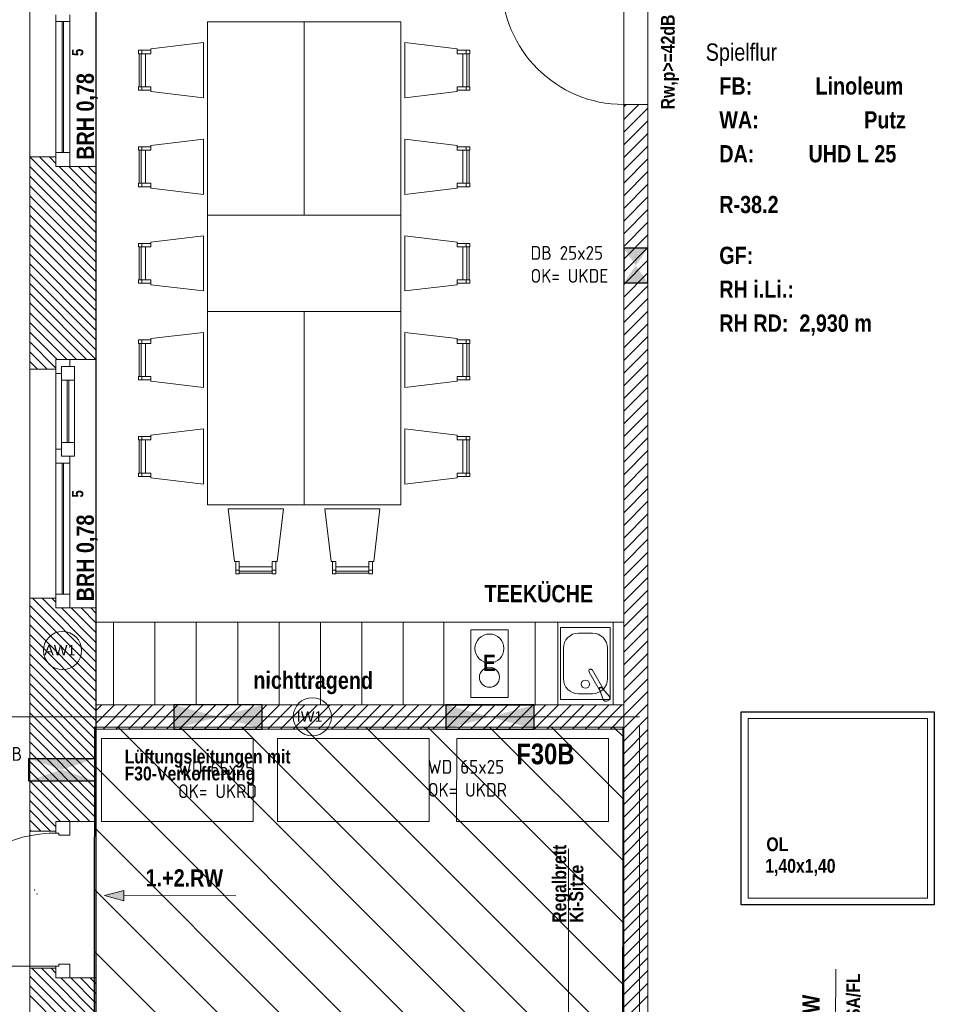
# Model space of a CAD drawing. Header units: millimetres. Extents: x 634730 to 711346, y 362082 to 425615.
# Tile 38 of 160: x 652750 to 659377, y 385259 to 392396. Entities that reach past the tile are written whole.
import ezdxf
from ezdxf.enums import TextEntityAlignment as Align

# ---------------------------------------------------------------- set-up
doc = ezdxf.new("R2010")
doc.units = ezdxf.units.MM
doc.header["$LTSCALE"] = 50
for name, pattern in [('Doppelstrichlinie', [1.093611, 0.529167, -0.211667, 0.141111, -0.211667]), ('Strichlinie', [0.4, 0.3, -0.1]), ('Strichlinie_ lang', [0.529167, 0.3175, -0.211667])]:
    doc.linetypes.add(name, pattern=pattern)
for name, color, linetype in [('1_DB-Lüftung', 30, 'Continuous'), ('1_EG', 7, 'Continuous'), ('A_Beschriftung', 7, 'Continuous'), ('A_Brandschutz', 7, 'Continuous'), ('A_Dach Belag', 7, 'Continuous'), ('A_Decke Bodenbelag', 7, 'Continuous'), ('A_Decken', 7, 'Continuous'), ('A_Deckenspiegel', 7, 'Continuous'), ('A_Details.Marker', 7, 'Continuous'), ('A_Möblierung fest', 7, 'Continuous'), ('A_Möblierung variabel', 7, 'Continuous'), ('A_Raumflächen', 7, 'Continuous'), ('A_Schraffuren', 7, 'Continuous'), ('A_Wände', 7, 'Continuous')]:
    doc.layers.add(name, color=color, linetype=linetype)
doc.styles.add('ERSTELLTER_STIL_1', font='ARIALN.TTF')
doc.styles.add('ERSTELLTER_STIL_2', font='ARIALNB.TTF')
doc.styles.get("Standard").update_dxf_attribs({"font": 'isocp.shx', "height": 140})

# ---------------------------------------------------------------- blocks, each defined once
blk = doc.blocks.new('Spielflur_R-38.2_33_1', base_point=(5.7744, -55.7834))
blk = doc.blocks.new('A$C85d2cf1a')
at = {"layer": 'A_Brandschutz', "linetype": 'Continuous', "lineweight": 18}
blk.add_hatch(color=1, dxfattribs=at).paths.add_polyline_path([(7.3819, 23.9648), (7.5217, 23.927), (7.5219, 24.002)])
at = {"layer": 'A_Beschriftung', "color": 7, "linetype": 'Continuous', "lineweight": 13}
for p, q in [((7.0782, 25.6027), (7.0782, 25.6028)), ((7.0782, 25.6018), (7.0782, 25.6027)), ((8.8883, 25.1224), (8.8883, 25.1225)), ((8.8883, 25.1215), (8.8883, 25.1224))]:
    blk.add_line(p, q, dxfattribs=at)
at = {"layer": 'A_Beschriftung', "color": 7, "linetype": 'Continuous', "lineweight": 18}
blk.add_line((10.745, 24.3028), (10.745, 22.2412), dxfattribs=at)
at = {"layer": 'A_Beschriftung', "color": 7, "linetype": 'Continuous', "lineweight": 13, "flags": 128}
for points in [[(7.2165, 25.7411, 1), (6.9399, 25.7411, 1)], [(9.0266, 25.2608, 1), (8.75, 25.2608, 1)]]:
    blk.add_lwpolyline(points, format="xyb", close=True, dxfattribs=at)
at = {"layer": 'A_Brandschutz', "color": 1, "linetype": 'Doppelstrichlinie', "lineweight": 18, "true_color": 0xf50000}
for p, q in [((11.259, 25.2602), (6.4895, 25.2603)), ((11.259, 21.8053), (11.259, 25.1914))]:
    blk.add_line(p, q, dxfattribs=at)
at = {"layer": 'A_Brandschutz', "color": 1, "linetype": 'Continuous', "lineweight": 18}
for p, q in [((7.3819, 23.9648), (7.5219, 24.002)), ((7.5219, 24.002), (7.5217, 23.927)), ((7.3819, 23.9648), (7.5217, 23.927)), ((8.3333, 23.9628), (7.5218, 23.9645)), ((12.681, 23.4314), (12.6793, 22.6199))]:
    blk.add_line(p, q, dxfattribs=at)
at = {"layer": 'A_Dach Belag', "color": 7, "linetype": 'Strichlinie_ lang', "lineweight": 18}
blk.add_line((6.842, 21.3605), (6.8406, 35.6573), dxfattribs=at)
at = {"layer": 'A_Dach Belag', "color": 7, "linetype": 'Continuous', "lineweight": 18, "flags": 128}
for points in [[(11.9956, 25.2975), (13.3956, 25.2975)], [(11.9956, 23.8975), (11.9956, 25.2975)], [(13.3956, 25.2975), (13.3956, 23.8975)], [(13.3456, 25.2475), (12.0456, 25.2475)], [(12.0456, 25.2475), (12.0456, 23.9475)], [(13.3456, 23.9475), (13.3456, 25.2475)], [(12.0456, 23.9475), (13.3456, 23.9475)], [(13.3956, 23.8975), (11.9956, 23.8975)]]:
    blk.add_lwpolyline(points, dxfattribs=at)
at = {"layer": 'A_Decke Bodenbelag', "color": 7, "linetype": 'Continuous', "lineweight": 25}
blk.add_line((7.3206, 36.1374), (7.3206, 6.16), dxfattribs=at)
at = {"layer": 'A_Decken', "color": 7, "linetype": 'Strichlinie_ lang', "lineweight": 25}
for p, q in [((7.3206, 36.1374), (7.3206, 22.2953)), ((11.9956, 23.8975), (11.9956, 25.2975)), ((11.9956, 25.2975), (13.3952, 25.2975)), ((13.3952, 25.2975), (13.3952, 23.8975)), ((13.3952, 23.8975), (11.9956, 23.8975))]:
    blk.add_line(p, q, dxfattribs=at)
at = {"layer": 'A_Deckenspiegel', "color": 7, "linetype": 'Strichlinie', "lineweight": 13}
for p, q in [((11.3206, 36.1374), (11.3206, 21.8653)), ((7.3222, 31.6808), (7.3221, 25.3475)), ((11.1456, 25.3474), (11.1457, 31.6807)), ((7.3221, 25.3475), (11.1456, 25.3474)), ((11.9956, 25.2975), (13.3956, 25.2975)), ((11.9956, 23.8975), (11.9956, 25.2975)), ((13.3956, 25.2975), (13.3956, 23.8975)), ((13.3956, 23.8975), (11.9956, 23.8975))]:
    blk.add_line(p, q, dxfattribs=at)
at = {"layer": 'A_Details.Marker', "color": 7, "linetype": 'Continuous', "lineweight": 13}
for p in [(6.8769, 24.0051), (6.8936, 23.9762)]:
    blk.add_point(p, dxfattribs=at)
at = {"layer": 'A_Möblierung fest', "color": 7, "linetype": 'Continuous', "lineweight": 13}
for p, q in [((7.6488, 30.0674), (7.6488, 29.8281)), ((7.6538, 30.0924), (7.6538, 30.0674)), ((10.0038, 30.0924), (10.0038, 30.0674)), ((10.0088, 30.0674), (10.0088, 29.828)), ((7.6538, 29.8031), (7.6538, 29.8281)), ((10.0038, 29.803), (10.0038, 29.828)), ((7.6488, 29.3674), (7.6488, 29.1281)), ((7.6538, 29.3924), (7.6538, 29.3674)), ((10.0038, 29.3924), (10.0038, 29.3674)), ((10.0088, 29.3674), (10.0088, 29.128)), ((7.6538, 29.1031), (7.6538, 29.1281)), ((10.0038, 29.103), (10.0038, 29.128)), ((7.6538, 28.6924), (7.6538, 28.6674)), ((10.0038, 28.6924), (10.0038, 28.6674)), ((7.6488, 28.4281), (7.6488, 28.6674)), ((10.0088, 28.6674), (10.0088, 28.428)), ((7.6538, 28.4031), (7.6538, 28.4281)), ((10.0038, 28.403), (10.0038, 28.428)), ((7.6538, 27.9924), (7.6538, 27.9674)), ((10.0038, 27.9924), (10.0038, 27.9674)), ((7.6488, 27.7281), (7.6488, 27.9674)), ((10.0088, 27.728), (10.0088, 27.9674)), ((7.6538, 27.7031), (7.6538, 27.7281)), ((10.0038, 27.703), (10.0038, 27.728)), ((7.6488, 27.0281), (7.6488, 27.2674)), ((7.6538, 27.2924), (7.6538, 27.2674)), ((10.0038, 27.2924), (10.0038, 27.2674)), ((10.0088, 27.028), (10.0088, 27.2674)), ((7.6538, 27.0031), (7.6538, 27.0281)), ((10.0038, 27.003), (10.0038, 27.028)), ((8.3341, 26.3227), (8.3591, 26.3227)), ((8.5985, 26.3177), (8.3591, 26.3177)), ((8.6235, 26.3227), (8.5985, 26.3227)), ((9.0341, 26.3227), (9.0591, 26.3227)), ((9.2985, 26.3177), (9.0591, 26.3177)), ((9.3235, 26.3227), (9.2985, 26.3227)), ((10.6678, 25.9474), (10.6678, 25.3474)), ((11.0678, 25.9474), (10.6678, 25.9474)), ((11.0678, 25.3474), (11.0678, 25.9474)), ((10.6878, 25.9074), (11.0478, 25.9074)), ((10.6878, 25.3874), (10.6878, 25.9074)), ((10.8178, 25.8674), (10.9178, 25.8674)), ((11.0478, 25.9074), (11.0478, 25.3874)), ((10.7078, 25.7574), (10.7078, 25.5374)), ((11.0278, 25.7574), (11.0278, 25.5374)), ((10.8912, 25.5956), (10.8918, 25.5987)), ((10.8912, 25.5956), (10.8934, 25.5845)), ((10.8918, 25.5987), (10.8956, 25.6026)), ((10.892, 25.5868), (10.8921, 25.5869)), ((10.9762, 25.441), (10.8934, 25.5845)), ((10.8949, 25.603), (10.8937, 25.6007)), ((10.9013, 25.6067), (10.8949, 25.603)), ((10.8984, 25.6044), (10.8956, 25.6026)), ((10.8984, 25.6044), (10.9013, 25.6059)), ((10.9013, 25.6059), (10.9066, 25.6073)), ((10.9039, 25.6066), (10.9013, 25.6067)), ((10.9066, 25.6073), (10.9096, 25.6062)), ((10.9096, 25.6062), (10.9181, 25.5988)), ((10.9181, 25.5988), (11.0009, 25.4553)), ((10.8178, 25.4274), (10.9178, 25.4274)), ((10.968, 25.464), (10.9681, 25.4685)), ((10.9961, 25.3856), (10.968, 25.464)), ((10.968, 25.464), (10.9699, 25.4608)), ((10.9681, 25.4685), (10.9711, 25.4728)), ((10.9699, 25.4652), (10.9729, 25.4696)), ((10.9699, 25.4608), (10.9699, 25.4652)), ((10.998, 25.3823), (10.9699, 25.4608)), ((10.9711, 25.4728), (10.976, 25.4757)), ((10.9729, 25.4696), (10.9778, 25.4724)), ((10.976, 25.4757), (10.9812, 25.4761)), ((10.9778, 25.4724), (10.9831, 25.4728)), ((10.9812, 25.4761), (10.9852, 25.4739)), ((10.9831, 25.4728), (10.987, 25.4707)), ((10.9852, 25.4739), (11.039, 25.4103)), ((10.9852, 25.4739), (10.987, 25.4707)), ((10.987, 25.4707), (11.0409, 25.4071)), ((11.0389, 25.4105), (11.0395, 25.4099)), ((11.039, 25.4103), (11.0409, 25.4071)), ((11.0395, 25.4099), (11.0397, 25.4092)), ((10.6678, 25.3474), (11.0678, 25.3474)), ((11.0478, 25.3874), (10.6878, 25.3874)), ((10.9962, 25.3849), (10.996, 25.3857)), ((10.9961, 25.3856), (10.998, 25.3823)), ((10.9967, 25.3845), (10.9962, 25.3849)), ((11.007, 25.3736), (10.998, 25.3823)), ((11.0221, 25.3733), (11.007, 25.3736)), ((11.0366, 25.3816), (11.0221, 25.3733)), ((11.044, 25.3949), (11.0366, 25.3816)), ((11.0409, 25.4071), (11.044, 25.3949))]:
    blk.add_line(p, q, dxfattribs=at)
at = {"layer": 'A_Möblierung fest', "color": 7, "linetype": 'Continuous', "lineweight": 13, "flags": 128}
for points in [[(8.8288, 30.2977), (8.8288, 28.8977), (8.1288, 28.8977), (8.1288, 30.2977)], [(9.5288, 30.2977), (9.5288, 28.8977), (8.8288, 28.8977), (8.8288, 30.2977)], [(8.0988, 30.1477), (8.0988, 29.7477), (7.7188, 29.793), (7.7188, 29.8281), (7.6788, 29.8281), (7.6788, 30.0674), (7.7188, 30.0674), (7.7188, 30.1025)], [(9.5588, 30.1477), (9.5588, 29.7477), (9.9388, 29.7929), (9.9388, 29.828), (9.9788, 29.828), (9.9788, 30.0674), (9.9388, 30.0674), (9.9388, 30.1025)], [(7.7188, 30.0924), (7.7188, 30.0674), (7.6288, 30.0674), (7.6288, 30.0924)], [(7.6788, 30.0674), (7.6788, 29.8281), (7.6338, 29.8281), (7.6338, 30.0674)], [(9.9388, 30.0924), (9.9388, 30.0674), (10.0288, 30.0674), (10.0288, 30.0924)], [(9.9788, 30.0674), (9.9788, 29.828), (10.0238, 29.828), (10.0238, 30.0674)], [(7.7188, 29.8031), (7.7188, 29.8281), (7.6288, 29.8281), (7.6288, 29.8031)], [(9.9388, 29.803), (9.9388, 29.828), (10.0288, 29.828), (10.0288, 29.803)], [(8.0988, 29.4477), (8.0988, 29.0477), (7.7188, 29.093), (7.7188, 29.1281), (7.6788, 29.1281), (7.6788, 29.3674), (7.7188, 29.3674), (7.7188, 29.4025)], [(9.5588, 29.4477), (9.5588, 29.0477), (9.9388, 29.0929), (9.9388, 29.128), (9.9788, 29.128), (9.9788, 29.3674), (9.9388, 29.3674), (9.9388, 29.4025)], [(7.7188, 29.3924), (7.7188, 29.3674), (7.6288, 29.3674), (7.6288, 29.3924)], [(7.6788, 29.3674), (7.6788, 29.1281), (7.6338, 29.1281), (7.6338, 29.3674)], [(9.9388, 29.3924), (9.9388, 29.3674), (10.0288, 29.3674), (10.0288, 29.3924)], [(9.9788, 29.3674), (9.9788, 29.128), (10.0238, 29.128), (10.0238, 29.3674)], [(7.7188, 29.1031), (7.7188, 29.1281), (7.6288, 29.1281), (7.6288, 29.1031)], [(9.9388, 29.103), (9.9388, 29.128), (10.0288, 29.128), (10.0288, 29.103)], [(8.1288, 28.1977), (9.5288, 28.1977), (9.5288, 28.8977), (8.1288, 28.8977)], [(7.7188, 28.6924), (7.7188, 28.6674), (7.6288, 28.6674), (7.6288, 28.6924)], [(8.0988, 28.3477), (8.0988, 28.7477), (7.7188, 28.7025), (7.7188, 28.6674), (7.6788, 28.6674), (7.6788, 28.4281), (7.7188, 28.4281), (7.7188, 28.393)], [(9.5588, 28.7477), (9.5588, 28.3477), (9.9388, 28.3929), (9.9388, 28.428), (9.9788, 28.428), (9.9788, 28.6674), (9.9388, 28.6674), (9.9388, 28.7025)], [(9.9388, 28.6924), (9.9388, 28.6674), (10.0288, 28.6674), (10.0288, 28.6924)], [(7.6788, 28.4281), (7.6788, 28.6674), (7.6338, 28.6674), (7.6338, 28.4281)], [(9.9788, 28.6674), (9.9788, 28.428), (10.0238, 28.428), (10.0238, 28.6674)], [(7.7188, 28.4031), (7.7188, 28.4281), (7.6288, 28.4281), (7.6288, 28.4031)], [(9.9388, 28.403), (9.9388, 28.428), (10.0288, 28.428), (10.0288, 28.403)], [(8.8288, 26.7977), (8.8288, 28.1977), (8.1288, 28.1977), (8.1288, 26.7977)], [(9.5288, 26.7977), (9.5288, 28.1977), (8.8288, 28.1977), (8.8288, 26.7977)], [(7.7188, 27.9924), (7.7188, 27.9674), (7.6288, 27.9674), (7.6288, 27.9924)], [(8.0988, 27.6477), (8.0988, 28.0477), (7.7188, 28.0025), (7.7188, 27.9674), (7.6788, 27.9674), (7.6788, 27.7281), (7.7188, 27.7281), (7.7188, 27.693)], [(9.5588, 27.6477), (9.5588, 28.0477), (9.9388, 28.0025), (9.9388, 27.9674), (9.9788, 27.9674), (9.9788, 27.728), (9.9388, 27.728), (9.9388, 27.6929)], [(9.9388, 27.9924), (9.9388, 27.9674), (10.0288, 27.9674), (10.0288, 27.9924)], [(7.6788, 27.7281), (7.6788, 27.9674), (7.6338, 27.9674), (7.6338, 27.7281)], [(9.9788, 27.728), (9.9788, 27.9674), (10.0238, 27.9674), (10.0238, 27.728)], [(7.7188, 27.7031), (7.7188, 27.7281), (7.6288, 27.7281), (7.6288, 27.7031)], [(9.9388, 27.703), (9.9388, 27.728), (10.0288, 27.728), (10.0288, 27.703)], [(8.0988, 26.9477), (8.0988, 27.3477), (7.7188, 27.3025), (7.7188, 27.2674), (7.6788, 27.2674), (7.6788, 27.0281), (7.7188, 27.0281), (7.7188, 26.993)], [(9.5588, 26.9477), (9.5588, 27.3477), (9.9388, 27.3025), (9.9388, 27.2674), (9.9788, 27.2674), (9.9788, 27.028), (9.9388, 27.028), (9.9388, 26.9929)], [(7.7188, 27.2924), (7.7188, 27.2674), (7.6288, 27.2674), (7.6288, 27.2924)], [(7.6788, 27.0281), (7.6788, 27.2674), (7.6338, 27.2674), (7.6338, 27.0281)], [(9.9388, 27.2924), (9.9388, 27.2674), (10.0288, 27.2674), (10.0288, 27.2924)], [(9.9788, 27.028), (9.9788, 27.2674), (10.0238, 27.2674), (10.0238, 27.028)], [(7.7188, 27.0031), (7.7188, 27.0281), (7.6288, 27.0281), (7.6288, 27.0031)], [(9.9388, 27.003), (9.9388, 27.028), (10.0288, 27.028), (10.0288, 27.003)], [(8.6788, 26.7677), (8.2788, 26.7677), (8.324, 26.3877), (8.3591, 26.3877), (8.3591, 26.3477), (8.5985, 26.3477), (8.5985, 26.3877), (8.6335, 26.3877)], [(9.3788, 26.7677), (8.9788, 26.7677), (9.024, 26.3877), (9.0591, 26.3877), (9.0591, 26.3477), (9.2985, 26.3477), (9.2985, 26.3877), (9.3335, 26.3877)], [(8.3341, 26.3877), (8.3591, 26.3877), (8.3591, 26.2977), (8.3341, 26.2977)], [(8.5985, 26.3477), (8.3591, 26.3477), (8.3591, 26.3027), (8.5985, 26.3027)], [(8.6235, 26.3877), (8.5985, 26.3877), (8.5985, 26.2977), (8.6235, 26.2977)], [(9.0341, 26.3877), (9.0591, 26.3877), (9.0591, 26.2977), (9.0341, 26.2977)], [(9.2985, 26.3477), (9.0591, 26.3477), (9.0591, 26.3027), (9.2985, 26.3027)], [(9.3235, 26.3877), (9.2985, 26.3877), (9.2985, 26.2977), (9.3235, 26.2977)], [(11.1456, 25.9474), (7.3221, 25.9475), (7.3221, 25.3475), (11.1456, 25.3474)], [(9.8416, 25.346), (10.5023, 25.346), (10.5023, 25.9473), (9.8416, 25.9473)], [(9.8416, 25.346), (10.5023, 25.346), (10.5023, 25.9473), (9.8416, 25.9473)], [(10.037, 25.4016), (10.307, 25.4016), (10.307, 25.8916), (10.037, 25.8916)]]:
    blk.add_lwpolyline(points, close=True, dxfattribs=at)
at = {"layer": 'A_Möblierung fest', "color": 7, "linetype": 'Continuous', "lineweight": 13}
for centre, radius in [((10.172, 25.7559), 0.105), ((10.172, 25.5472), 0.0725), ((10.8678, 25.4974), 0.03)]:
    blk.add_circle(centre, radius, dxfattribs=at)
for centre, start, end in [((10.8178, 25.7574), 90, 180), ((10.9178, 25.7574), 0, 90), ((10.8178, 25.5374), 180, 270), ((10.9178, 25.5374), 270, 0)]:
    blk.add_arc(centre, 0.11, start, end, dxfattribs=at)
at = {"layer": 'A_Möblierung variabel', "color": 7, "linetype": 'Continuous', "lineweight": 13}
for p, q in [((7.4475, 25.9473), (7.4475, 25.3473)), ((7.7475, 25.9473), (7.7475, 25.3473)), ((8.0475, 25.9473), (8.0475, 25.3473)), ((8.3475, 25.9473), (8.3475, 25.3473)), ((8.6475, 25.9473), (8.6475, 25.3473)), ((8.9475, 25.9473), (8.9475, 25.3473)), ((9.2475, 25.9473), (9.2475, 25.3473)), ((9.5475, 25.9473), (9.5475, 25.3473)), ((9.8416, 25.9473), (9.8416, 25.3473)), ((7.3608, 24.5027), (7.3608, 25.1027)), ((7.3608, 25.1027), (8.4608, 25.1027)), ((8.4608, 25.1027), (8.4608, 24.5027)), ((8.6361, 24.5027), (8.6361, 25.1027)), ((8.6361, 25.1027), (9.7361, 25.1027)), ((9.7361, 25.1027), (9.7361, 24.5027)), ((9.9344, 24.5027), (9.9345, 25.1027)), ((9.9345, 25.1027), (11.0345, 25.1027)), ((11.0345, 25.1027), (11.0344, 24.5027)), ((8.4608, 24.5027), (7.3608, 24.5027)), ((9.7361, 24.5027), (8.6361, 24.5027)), ((11.0344, 24.5027), (9.9344, 24.5027))]:
    blk.add_line(p, q, dxfattribs=at)
at = {"layer": 'A_Schraffuren', "color": 7, "linetype": 'Continuous', "lineweight": 13}
for p, q in [((7.3206, 25.1724), (11.1456, 25.1724)), ((7.3206, 21.9903), (7.3206, 25.1724)), ((11.1456, 25.1724), (11.1456, 21.9903))]:
    blk.add_line(p, q, dxfattribs=at)
at = {"layer": 'A_Wände', "color": 7, "linetype": 'Continuous', "lineweight": 13}
for p, q in [((7.3206, 29.2502), (7.3206, 31.0502)), ((6.8406, 29.3202), (6.8406, 30.9802)), ((7.0306, 30.3502), (7.0306, 30.3002)), ((7.1306, 30.3002), (7.1306, 30.3502)), ((7.0306, 30.3002), (7.0306, 29.3502)), ((7.0306, 30.3002), (7.1306, 30.3002)), ((7.0756, 30.3002), (7.0756, 29.3502)), ((7.0856, 29.3502), (7.0856, 30.3002)), ((7.1306, 29.3502), (7.1306, 30.3002)), ((7.1306, 29.3502), (7.0306, 29.3502)), ((7.0306, 29.3502), (7.0306, 29.2502)), ((7.1306, 29.2502), (7.1306, 29.3502)), ((6.8406, 29.3202), (7.0306, 29.3202)), ((7.0306, 29.3202), (7.0306, 29.2502)), ((7.0306, 29.3202), (7.0306, 29.2502)), ((7.0306, 29.2502), (7.1306, 29.2502)), ((7.0306, 29.2502), (7.1306, 29.2502)), ((7.1306, 29.2502), (7.3206, 29.2502)), ((7.0306, 27.8502), (7.0306, 27.7502)), ((7.0306, 27.8502), (7.1306, 27.8502)), ((7.0306, 27.8502), (7.1306, 27.8502)), ((7.0306, 27.7802), (7.0306, 27.8502)), ((7.0306, 27.7802), (7.0306, 27.8502)), ((7.1306, 27.8002), (7.1306, 27.8502)), ((7.1306, 27.8502), (7.3206, 27.8502)), ((7.3206, 26.0502), (7.3206, 27.8502)), ((6.8406, 26.1202), (6.8406, 27.7802)), ((6.8406, 27.7802), (7.0306, 27.7802)), ((7.0706, 27.7502), (7.0706, 27.8002)), ((7.0706, 27.8002), (7.1306, 27.8002)), ((7.1656, 27.8002), (7.0706, 27.8002)), ((7.0706, 27.8002), (7.0706, 27.7002)), ((7.1656, 27.7002), (7.1656, 27.8002)), ((7.0306, 27.7502), (7.0306, 27.2002)), ((7.0306, 27.7502), (7.0706, 27.7502)), ((7.0706, 27.7002), (7.0706, 27.2502)), ((7.0706, 27.7002), (7.1656, 27.7002)), ((7.1131, 27.7002), (7.1131, 27.2502)), ((7.1231, 27.2502), (7.1231, 27.7002)), ((7.1656, 27.2502), (7.1656, 27.7002)), ((7.0706, 27.2002), (7.0306, 27.2002)), ((7.0306, 27.2002), (7.0306, 27.1502)), ((7.1656, 27.2502), (7.0706, 27.2502)), ((7.0706, 27.2502), (7.0706, 27.1502)), ((7.0706, 27.1502), (7.0706, 27.2002)), ((7.1656, 27.1502), (7.1656, 27.2502)), ((7.0306, 27.1502), (7.0306, 27.1002)), ((7.1306, 27.1502), (7.0706, 27.1502)), ((7.0706, 27.1502), (7.1656, 27.1502)), ((7.1306, 27.1002), (7.1306, 27.1502)), ((7.0306, 27.1002), (7.0306, 26.1502)), ((7.0306, 27.1002), (7.1306, 27.1002)), ((7.0756, 27.1002), (7.0756, 26.1502)), ((7.0856, 26.1502), (7.0856, 27.1002)), ((7.1306, 26.1502), (7.1306, 27.1002)), ((7.1306, 26.1502), (7.0306, 26.1502)), ((7.0306, 26.1502), (7.0306, 26.0502)), ((7.1306, 26.0502), (7.1306, 26.1502)), ((6.8406, 26.1202), (7.0306, 26.1202)), ((7.0306, 26.1202), (7.0306, 26.0502)), ((7.0306, 26.1202), (7.0306, 26.0502)), ((7.0306, 26.0502), (7.1306, 26.0502)), ((7.0306, 26.0502), (7.1306, 26.0502)), ((7.1306, 26.0502), (7.3206, 26.0502))]:
    blk.add_line(p, q, dxfattribs=at)
at = {"layer": 'A_Wände', "color": 8, "linetype": 'Continuous', "lineweight": 18}
for p, q in [((11.1456, 29.6817), (11.1632, 29.6993)), ((11.1456, 29.5898), (11.2551, 29.6993)), ((11.1456, 29.4979), (11.3206, 29.6729)), ((11.1456, 29.4059), (11.3206, 29.5809)), ((11.1456, 29.314), (11.3206, 29.489)), ((11.1456, 29.2221), (11.3206, 29.3971)), ((7.3206, 28.8413), (6.8417, 29.3202)), ((7.3206, 28.912), (6.9124, 29.3202)), ((7.0306, 29.2727), (6.9831, 29.3202)), ((11.1456, 29.1302), (11.3206, 29.3052)), ((7.3206, 28.7706), (6.8406, 29.2506)), ((7.3206, 28.9827), (7.0531, 29.2502)), ((7.3206, 29.0534), (7.1238, 29.2502)), ((7.3206, 29.1241), (7.1945, 29.2502)), ((7.3206, 29.1948), (7.2652, 29.2502)), ((11.1456, 29.0382), (11.3206, 29.2132)), ((7.3206, 28.6998), (6.8406, 29.1798)), ((11.1456, 28.9463), (11.3206, 29.1213)), ((7.3206, 28.6291), (6.8406, 29.1091)), ((7.3206, 28.5584), (6.8406, 29.0384)), ((11.1456, 28.8544), (11.3206, 29.0294)), ((7.3206, 28.4877), (6.8406, 28.9677)), ((11.1456, 28.7625), (11.3206, 28.9375)), ((7.3206, 28.417), (6.8406, 28.897)), ((11.1456, 28.6706), (11.3206, 28.8456)), ((7.3206, 28.3463), (6.8406, 28.8263)), ((7.3206, 28.2756), (6.8406, 28.7556)), ((11.1456, 28.5786), (11.3206, 28.7536)), ((7.3206, 28.2049), (6.8406, 28.6849)), ((11.1456, 28.4867), (11.3206, 28.6617)), ((7.3206, 28.1342), (6.8406, 28.6142)), ((11.1456, 28.3948), (11.3206, 28.5698)), ((7.3206, 28.0634), (6.8406, 28.5434)), ((11.1456, 28.3029), (11.3206, 28.4779)), ((7.3206, 27.9927), (6.8406, 28.4727)), ((7.3206, 27.922), (6.8406, 28.402)), ((11.1456, 28.2109), (11.3206, 28.3859)), ((7.3206, 27.8513), (6.8406, 28.3313)), ((11.1456, 28.119), (11.3206, 28.294)), ((7.251, 27.8502), (6.8406, 28.2606)), ((11.1456, 28.0271), (11.3206, 28.2021)), ((7.1803, 27.8502), (6.8406, 28.1899)), ((7.1096, 27.8502), (6.8406, 28.1192)), ((11.1456, 27.9352), (11.3206, 28.1102)), ((7.0389, 27.8502), (6.8406, 28.0485)), ((7.0306, 27.7878), (6.8406, 27.9778)), ((11.1456, 27.8432), (11.3206, 28.0182)), ((6.9675, 27.7802), (6.8406, 27.9071)), ((11.1456, 27.7513), (11.3206, 27.9263)), ((6.8967, 27.7802), (6.8406, 27.8363)), ((11.1456, 27.6594), (11.3206, 27.8344)), ((11.1456, 27.5675), (11.3206, 27.7425)), ((11.1456, 27.4755), (11.3206, 27.6505)), ((11.1456, 27.3836), (11.3206, 27.5586)), ((11.1456, 27.2917), (11.3206, 27.4667)), ((11.1456, 27.1998), (11.3206, 27.3748)), ((11.1456, 27.1078), (11.3206, 27.2828)), ((11.1456, 27.0159), (11.3206, 27.1909)), ((11.1456, 26.924), (11.3206, 27.099)), ((11.1456, 26.8321), (11.3206, 27.0071)), ((11.1456, 26.7402), (11.3206, 26.9152)), ((11.1456, 26.6482), (11.3206, 26.8232)), ((11.1456, 26.5563), (11.3206, 26.7313)), ((11.1456, 26.4644), (11.3206, 26.6394)), ((11.1456, 26.3725), (11.3206, 26.5475)), ((11.1456, 26.2805), (11.3206, 26.4555)), ((11.1456, 26.1886), (11.3206, 26.3636)), ((11.1456, 26.0967), (11.3206, 26.2717)), ((11.1456, 26.0048), (11.3206, 26.1798)), ((7.3206, 25.5886), (6.8406, 26.0686)), ((7.3206, 25.6593), (6.8597, 26.1202)), ((7.3206, 25.73), (6.9304, 26.1202)), ((7.0306, 26.0907), (7.0011, 26.1202)), ((7.3206, 25.8007), (7.0711, 26.0502)), ((7.3206, 25.8714), (7.1418, 26.0502)), ((7.3206, 25.9421), (7.2125, 26.0502)), ((7.3206, 26.0128), (7.2832, 26.0502)), ((11.1456, 25.9128), (11.3206, 26.0878)), ((7.3206, 25.5179), (6.8406, 25.9979)), ((11.1456, 25.8209), (11.3206, 25.9959)), ((7.3206, 25.4472), (6.8406, 25.9272)), ((7.3206, 25.3764), (6.8406, 25.8564)), ((11.1456, 25.729), (11.3206, 25.904)), ((7.3206, 25.3057), (6.8406, 25.7857)), ((11.1456, 25.6371), (11.3206, 25.8121)), ((7.3206, 25.235), (6.8406, 25.715)), ((11.1456, 25.5451), (11.3206, 25.7201)), ((7.3206, 25.1643), (6.8406, 25.6443)), ((11.1456, 25.4532), (11.3206, 25.6282)), ((7.3206, 25.0936), (6.8406, 25.5736)), ((7.3206, 25.0229), (6.8406, 25.5029)), ((11.1456, 25.3613), (11.3206, 25.5363)), ((7.3206, 24.9522), (6.8406, 25.4322)), ((11.2237, 25.3474), (11.3206, 25.4444)), ((7.3206, 24.8815), (6.8406, 25.3615)), ((7.3206, 25.3052), (7.3629, 25.3474)), ((7.3206, 25.2132), (7.4548, 25.3474)), ((7.3717, 25.1724), (7.5467, 25.3474)), ((7.4636, 25.1724), (7.6386, 25.3474)), ((7.5556, 25.1724), (7.7306, 25.3474)), ((7.6475, 25.1724), (7.8225, 25.3474)), ((7.7394, 25.1724), (7.9144, 25.3474)), ((7.8313, 25.1724), (8.0063, 25.3474)), ((7.9233, 25.1724), (8.0983, 25.3474)), ((8.0152, 25.1724), (8.1902, 25.3474)), ((8.1071, 25.1724), (8.2821, 25.3474)), ((8.199, 25.1724), (8.374, 25.3474)), ((8.2909, 25.1724), (8.4659, 25.3474)), ((8.3829, 25.1724), (8.5579, 25.3474)), ((8.4748, 25.1724), (8.6498, 25.3474)), ((8.5667, 25.1724), (8.7417, 25.3474)), ((8.6586, 25.1724), (8.8336, 25.3474)), ((8.7506, 25.1724), (8.9256, 25.3474)), ((8.8425, 25.1724), (9.0175, 25.3474)), ((8.9344, 25.1724), (9.1094, 25.3474)), ((9.0263, 25.1724), (9.2013, 25.3474)), ((9.1183, 25.1724), (9.2933, 25.3474)), ((9.2102, 25.1724), (9.3852, 25.3474)), ((9.3021, 25.1724), (9.4771, 25.3474)), ((9.394, 25.1724), (9.569, 25.3474)), ((9.486, 25.1724), (9.661, 25.3474)), ((9.5779, 25.1724), (9.7529, 25.3474)), ((9.6698, 25.1724), (9.8448, 25.3474)), ((9.7617, 25.1724), (9.9367, 25.3474)), ((9.8537, 25.1724), (10.0287, 25.3474)), ((9.9456, 25.1724), (10.1206, 25.3474)), ((10.0375, 25.1724), (10.2125, 25.3474)), ((10.1294, 25.1724), (10.3044, 25.3474)), ((10.2213, 25.1724), (10.3963, 25.3474)), ((10.3133, 25.1724), (10.4883, 25.3474)), ((10.4052, 25.1724), (10.5802, 25.3474)), ((10.4971, 25.1724), (10.6721, 25.3474)), ((10.589, 25.1724), (10.764, 25.3474)), ((10.681, 25.1724), (10.856, 25.3474)), ((10.7729, 25.1724), (10.9479, 25.3474)), ((10.8648, 25.1724), (11.0398, 25.3474)), ((10.9567, 25.1724), (11.1317, 25.3474)), ((11.1456, 25.2694), (11.2237, 25.3474)), ((11.1456, 25.1774), (11.3156, 25.3474)), ((11.3156, 25.3474), (11.3206, 25.3524)), ((7.3206, 24.8108), (6.8406, 25.2908)), ((11.0487, 25.1724), (11.1456, 25.2694)), ((7.3206, 24.74), (6.8406, 25.22)), ((11.1456, 25.0855), (11.3206, 25.2605)), ((7.3206, 24.6693), (6.8406, 25.1493)), ((11.1406, 25.1724), (11.1456, 25.1774)), ((11.1456, 24.9936), (11.3206, 25.1686)), ((7.3206, 24.5986), (6.8406, 25.0786)), ((11.1456, 24.9017), (11.3206, 25.0767)), ((7.3206, 24.5279), (6.8406, 25.0079)), ((11.1456, 24.8098), (11.3206, 24.9848)), ((7.2751, 24.5027), (6.8406, 24.9372)), ((7.2044, 24.5027), (6.8406, 24.8665)), ((11.1456, 24.7178), (11.3206, 24.8928)), ((7.1337, 24.5027), (6.8406, 24.7958)), ((11.1456, 24.6259), (11.3206, 24.8009)), ((7.0629, 24.5027), (6.8406, 24.7251)), ((11.1456, 24.534), (11.3206, 24.709)), ((7.0306, 24.4644), (6.8406, 24.6544)), ((6.9915, 24.4327), (6.8406, 24.5837)), ((11.1456, 24.4421), (11.3206, 24.6171)), ((6.9208, 24.4327), (6.8406, 24.5129)), ((11.1456, 24.3501), (11.3206, 24.5251)), ((6.8501, 24.4327), (6.8406, 24.4422)), ((11.1456, 24.2582), (11.3206, 24.4332)), ((11.1456, 24.1663), (11.3206, 24.3413)), ((11.1456, 24.0744), (11.3206, 24.2494)), ((11.1456, 23.9824), (11.3206, 24.1574)), ((11.1456, 23.8905), (11.3206, 24.0655)), ((11.1456, 23.7986), (11.3206, 23.9736)), ((11.1456, 23.7067), (11.3206, 23.8817)), ((11.1456, 23.6147), (11.3206, 23.7897)), ((11.1456, 23.5228), (11.3206, 23.6978)), ((11.1456, 23.4309), (11.3206, 23.6059)), ((11.1456, 23.339), (11.3206, 23.514)), ((7.3206, 22.9723), (6.8551, 23.4377)), ((7.3206, 23.043), (6.9259, 23.4377)), ((7.0306, 23.4037), (6.9966, 23.4377)), ((11.1456, 23.247), (11.3206, 23.422)), ((7.3206, 22.9016), (6.8406, 23.3816)), ((7.3206, 23.1137), (7.0666, 23.3677)), ((7.3206, 23.1844), (7.1373, 23.3677)), ((7.3206, 23.2551), (7.208, 23.3677)), ((7.3206, 23.3258), (7.2787, 23.3677)), ((7.3206, 22.8309), (6.8406, 23.3109)), ((11.1456, 23.1551), (11.3206, 23.3301)), ((7.3206, 22.7601), (6.8406, 23.2401)), ((11.1456, 23.0632), (11.3206, 23.2382))]:
    blk.add_line(p, q, dxfattribs=at)
at = {"layer": 'A_Wände', "color": 7, "linetype": 'Continuous', "lineweight": 18}
for p, q in [((11.3206, 29.6993), (11.1456, 29.6993)), ((11.1456, 29.6993), (11.1456, 25.3474)), ((11.3206, 29.6993), (11.1456, 29.6993)), ((11.3206, 29.6993), (11.1456, 29.6993)), ((11.3206, 25.3474), (11.3206, 29.6993)), ((6.8406, 29.3202), (7.0306, 29.3202)), ((6.8406, 29.3202), (6.8406, 27.7802)), ((7.0306, 29.3202), (7.0306, 29.2502)), ((7.0306, 29.2502), (7.1306, 29.2502)), ((7.1306, 29.2502), (7.3206, 29.2502)), ((7.3206, 27.8502), (7.3206, 29.2502)), ((7.0306, 27.7802), (7.0306, 27.8502)), ((7.0306, 27.8502), (7.1306, 27.8502)), ((7.1306, 27.8502), (7.3206, 27.8502)), ((6.8406, 27.7802), (7.0306, 27.7802)), ((6.8406, 26.1202), (7.0306, 26.1202)), ((6.8406, 26.1202), (6.8406, 24.4327)), ((7.0306, 26.1202), (7.0306, 26.0502)), ((7.0306, 26.0502), (7.1306, 26.0502)), ((7.1306, 26.0502), (7.3206, 26.0502)), ((7.3206, 24.5027), (7.3206, 26.0502)), ((11.1456, 25.3474), (7.3206, 25.3474)), ((7.3206, 25.3474), (7.3206, 25.1724)), ((11.1456, 25.1724), (11.1456, 25.3474)), ((11.1456, 25.3474), (11.1456, 21.9903)), ((11.3206, 21.9903), (11.3206, 25.3474)), ((7.3206, 25.1724), (11.1456, 25.1724)), ((7.0306, 24.4327), (7.0306, 24.5027)), ((7.0306, 24.5027), (7.1306, 24.5027)), ((7.0306, 24.4177), (7.0306, 24.5027)), ((7.0306, 24.5027), (7.1306, 24.5027)), ((7.0306, 24.5027), (7.1306, 24.5027)), ((7.0306, 24.5027), (7.1306, 24.5027)), ((7.0306, 24.4327), (7.0306, 24.5027)), ((7.0306, 24.4327), (7.0306, 24.5027)), ((7.1306, 24.5027), (7.3206, 24.5027)), ((7.1306, 24.5027), (7.1306, 24.4027)), ((7.1306, 24.5027), (7.3206, 24.5027)), ((6.8406, 24.4327), (7.0306, 24.4327)), ((6.8406, 24.4327), (7.0306, 24.4327)), ((7.0506, 24.4177), (7.0306, 24.4177)), ((7.0506, 24.4027), (7.0506, 24.4177)), ((7.1306, 24.4027), (7.0506, 24.4027)), ((7.0306, 23.4527), (6.0656, 23.4527)), ((6.8406, 23.4377), (7.0306, 23.4377)), ((6.8406, 23.4377), (6.8406, 21.3605)), ((6.8406, 23.4377), (7.0306, 23.4377)), ((7.0506, 23.4527), (7.0306, 23.4527)), ((7.0306, 23.4527), (7.0306, 23.3677)), ((7.0306, 23.4377), (7.0306, 23.3677)), ((7.0306, 23.4377), (7.0306, 23.3677)), ((7.0306, 23.4377), (7.0306, 23.3677)), ((7.1306, 23.4677), (7.0506, 23.4677)), ((7.0506, 23.4677), (7.0506, 23.4527)), ((7.1306, 23.3677), (7.1306, 23.4677)), ((7.0306, 23.3677), (7.1306, 23.3677)), ((7.0306, 23.3677), (7.1306, 23.3677)), ((7.0306, 23.3677), (7.1306, 23.3677)), ((7.0306, 23.3677), (7.1306, 23.3677)), ((7.1306, 23.3677), (7.3206, 23.3677)), ((7.1306, 23.3677), (7.3206, 23.3677)), ((7.3206, 21.3605), (7.3206, 23.3677))]:
    blk.add_line(p, q, dxfattribs=at)
at = {"layer": 'A_Wände', "color": 7, "linetype": 'Continuous', "lineweight": 13}
for centre, radius, start, end in [((11.1456, 30.5843), 0.885, 180, 270), ((7.0306, 23.4527), 0.965, 90, 180)]:
    blk.add_arc(centre, radius, start, end, dxfattribs=at)
at = {"layer": 'A_Wände', "color": 7, "linetype": 'Continuous', "lineweight": 18}
blk.add_point((11.1456, 29.6993), dxfattribs=at)
at = {"layer": 'A_Raumflächen', "color": 7, "linetype": 'Continuous', "lineweight": 18}
ref = blk.add_blockref('Spielflur_R-38.2_33_1', (12.5338, 29.0915), dxfattribs=at)
ref.add_attrib('ROOM_NAME', 'Spielflur', dxfattribs={"color": 7, "lineweight": 18, "height": 0.125, "style": 'ERSTELLTER_STIL_1'}).set_placement((11.7393, 30.1416), align=Align.TOP_LEFT)
ref.add_attrib('ROOM_NUMBER', 'R-38.2', dxfattribs={"color": 7, "lineweight": 18, "height": 0.125, "style": 'ERSTELLTER_STIL_2'}).set_placement((11.8375, 29.0367), align=Align.TOP_LEFT)
ref.add_attrib('floorCode', 'FB: ', dxfattribs={"color": 7, "lineweight": 18, "height": 0.125, "style": 'ERSTELLTER_STIL_2'}).set_placement((11.8375, 29.8961), align=Align.TOP_LEFT)
ref.add_attrib('stFloorCovering', 'Linoleum', dxfattribs={"color": 7, "lineweight": 18, "height": 0.125, "style": 'ERSTELLTER_STIL_2'}).set_placement((12.5345, 29.8961), align=Align.TOP_LEFT)
ref.add_attrib('wallCode', 'WA: ', dxfattribs={"color": 7, "lineweight": 18, "height": 0.125, "style": 'ERSTELLTER_STIL_2'}).set_placement((11.8375, 29.6506), align=Align.TOP_LEFT)
ref.add_attrib('stWallCovering', 'Putz', dxfattribs={"color": 7, "lineweight": 18, "height": 0.125, "style": 'ERSTELLTER_STIL_2'}).set_placement((12.8872, 29.6506), align=Align.TOP_LEFT)
ref.add_attrib('ceilingCode', 'DA: ', dxfattribs={"color": 7, "lineweight": 18, "height": 0.125, "style": 'ERSTELLTER_STIL_2'}).set_placement((11.8375, 29.405), align=Align.TOP_LEFT)
ref.add_attrib('stCeilingCovering', 'UHD L 25', dxfattribs={"color": 7, "lineweight": 18, "height": 0.125, "style": 'ERSTELLTER_STIL_2'}).set_placement((12.4839, 29.405), align=Align.TOP_LEFT)
ref.add_attrib('measuredNetAreaCode', 'GF: ', dxfattribs={"color": 7, "lineweight": 18, "height": 0.125, "style": 'ERSTELLTER_STIL_2'}).set_placement((11.8375, 28.6684), align=Align.TOP_LEFT)
ref.add_attrib('sCustom1Value', 'RH RD:  2,930 m', dxfattribs={"color": 7, "lineweight": 18, "height": 0.125, "style": 'ERSTELLTER_STIL_2'}).set_placement((11.8375, 28.1774), align=Align.TOP_LEFT)
ref.add_attrib('din277AreaCode', 'RH i.Li.: ', dxfattribs={"color": 7, "lineweight": 18, "height": 0.125, "style": 'ERSTELLTER_STIL_2'}).set_placement((11.8375, 28.4229), align=Align.TOP_LEFT)
at = {"layer": 'A_Beschriftung', "color": 253, "true_color": 0x9f9f9f, "style": 'ERSTELLTER_STIL_2'}
for s, p in [('Rw,p>=42dB', (11.5145, 29.6637)), ('OTS+FSA/FL', (12.8579, 22.6977))]:
    blk.add_text(s, height=0.1, rotation=90, dxfattribs=at).set_placement(p)
at = {"layer": 'A_Beschriftung', "color": 7, "style": 'ERSTELLTER_STIL_2'}
for s, height, rotation, p in [('5', 0.0825, 90, (7.229, 30.0506)), ('BRH 0,78', 0.125, 90, (7.3053, 29.2983)), ('5', 0.0825, 90, (7.229, 26.8506)), ('BRH 0,78', 0.125, 90, (7.3053, 26.0983)), ('TEEKÜCHE', 0.125, 359.84644, (10.1356, 26.0924)), ('nichttragend', 0.125, 359.84644, (8.4609, 25.4645)), ('Lüftungsleitungen mit', 0.1, 359.99883, (7.5286, 24.9228)), ('F30-Verkofferung', 0.1, 359.99883, (7.5274, 24.8001)), ('Regalbrett', 0.1, 89.99883, (10.7284, 23.7676)), ('Ki-Sitze', 0.1, 89.99883, (10.8522, 23.7684))]:
    blk.add_text(s, height=height, rotation=rotation, dxfattribs=at).set_placement(p)
at = {"layer": 'A_Beschriftung', "color": 7, "lineweight": 13, "char_height": 0.075, "attachment_point": 2, "style": 'ERSTELLTER_STIL_2'}
for s, insert in [('\\A1;{\\pqc;\\pt0,1;\\fArial|b0|i0|c0|p0;\\W1.000000;AW1\\fArial|b0|i0|c0|p0;\\W1.000000;\\A1{\\H.66x;\\S^  ;}\\fArial|b0|i0|c0|p0;\\W1.000000;\\fArial|b0|i0|c0|p0;\\W1.000000;\\A1{\\H.66x;\\S^  ;}\\fArial|b0|i0|c0|p0;\\W1.000000; \\fArial|b0|i0|c0|p0;\\W1.000000;\\fArial|b0|i0|c0|p0;\\W1.000000;\\fArial|b0|i0|c0|p0;\\W1.000000;\\fArial|b0|i0|c0|p0;\\W1.000000;\\fArial|b0|i0|c0|p0;\\W1.000000;\\fArial|b0|i0|c0|p0;\\W1.000000;\\fArial|b0|i0|c0|p0;\\W1.000000;\\fArial|b0|i0|c0|p0;\\W1.000000;\\fArial|b0|i0|c0|p0;\\W1.000000;\\fArial|b0|i0|c0|p0;\\W1.000000;\\fArial|b0|i0|c0|p0;\\W1.000000;\\fArial|b0|i0|c0|p0;\\W1.000000;\\fArial|b0|i0|c0|p0;\\W1.000000;\\fArial|b0|i0|c0|p0;\\W1.000000;\\fArial|b0|i0|c0|p0;\\W1.000000;\\fArial|b0|i0|c0|p0;\\W1.000000;\\fArial|b0|i0|c0|p0;\\W1.000000;\\fArial|b0|i0|c0|p0;\\W1.000000;\\fArial|b0|i0|c0|p0;\\W1.000000;\\fArial|b0|i0|c0|p0;\\W1.000000;\\fArial|b0|i0|c0|p0;\\W1.000000;\\fArial|b0|i0|c0|p0;\\W1.000000;\\fArial|b0|i0|c0|p0;\\W1.000000;\\fArial|b0|i0|c0|p0;\\W1.000000;\\fArial|b0|i0|c0|p0;\\W1.000000;\\fArial|b0|i0|c0|p0;\\W1.000000;\\fArial|b0|i0|c0|p0;\\W1.000000;\\fArial|b0|i0|c0|p0;\\W1.000000;\\fArial|b0|i0|c0|p0;\\W1.000000;\\fArial|b0|i0|c0|p0;\\W1.000000;\\fArial|b0|i0|c0|p0;\\W1.000000;\\fArial|b0|i0|c0|p0;\\W1.000000;\\fArial|b0|i0|c0|p0;\\W1.000000;\\fArial|b0|i0|c0|p0;\\W1.000000;\\fArial|b0|i0|c0|p0;\\W1.000000;\\fArial|b0|i0|c0|p0;\\W1.000000;\\fArial|b0|i0|c0|p0;\\W1.000000;\\fArial|b0|i0|c0|p0;\\W1.000000;\\fArial|b0|i0|c0|p0;\\W1.000000;\\fArial|b0|i0|c0|p0;\\W1.000000;\\fArial|b0|i0|c0|p0;\\W1.000000;\\fArial|b0|i0|c0|p0;\\W1.000000;\\fArial|b0|i0|c0|p0;\\W1.000000;}', (7.0782, 25.781)), ('\\A1;{\\pqc;\\pt0,1;\\fArial|b0|i0|c0|p0;\\W1.000000;IW1\\fArial|b0|i0|c0|p0;\\W1.000000;\\A1{\\H.66x;\\S^  ;}\\fArial|b0|i0|c0|p0;\\W1.000000;\\fArial|b0|i0|c0|p0;\\W1.000000;\\A1{\\H.66x;\\S^  ;}\\fArial|b0|i0|c0|p0;\\W1.000000; \\fArial|b0|i0|c0|p0;\\W1.000000;\\fArial|b0|i0|c0|p0;\\W1.000000;\\fArial|b0|i0|c0|p0;\\W1.000000;\\fArial|b0|i0|c0|p0;\\W1.000000;\\fArial|b0|i0|c0|p0;\\W1.000000;\\fArial|b0|i0|c0|p0;\\W1.000000;\\fArial|b0|i0|c0|p0;\\W1.000000;\\fArial|b0|i0|c0|p0;\\W1.000000;\\fArial|b0|i0|c0|p0;\\W1.000000;\\fArial|b0|i0|c0|p0;\\W1.000000;\\fArial|b0|i0|c0|p0;\\W1.000000;\\fArial|b0|i0|c0|p0;\\W1.000000;\\fArial|b0|i0|c0|p0;\\W1.000000;\\fArial|b0|i0|c0|p0;\\W1.000000;\\fArial|b0|i0|c0|p0;\\W1.000000;\\fArial|b0|i0|c0|p0;\\W1.000000;\\fArial|b0|i0|c0|p0;\\W1.000000;\\fArial|b0|i0|c0|p0;\\W1.000000;\\fArial|b0|i0|c0|p0;\\W1.000000;\\fArial|b0|i0|c0|p0;\\W1.000000;\\fArial|b0|i0|c0|p0;\\W1.000000;\\fArial|b0|i0|c0|p0;\\W1.000000;\\fArial|b0|i0|c0|p0;\\W1.000000;\\fArial|b0|i0|c0|p0;\\W1.000000;\\fArial|b0|i0|c0|p0;\\W1.000000;\\fArial|b0|i0|c0|p0;\\W1.000000;\\fArial|b0|i0|c0|p0;\\W1.000000;\\fArial|b0|i0|c0|p0;\\W1.000000;\\fArial|b0|i0|c0|p0;\\W1.000000;\\fArial|b0|i0|c0|p0;\\W1.000000;\\fArial|b0|i0|c0|p0;\\W1.000000;\\fArial|b0|i0|c0|p0;\\W1.000000;\\fArial|b0|i0|c0|p0;\\W1.000000;\\fArial|b0|i0|c0|p0;\\W1.000000;\\fArial|b0|i0|c0|p0;\\W1.000000;\\fArial|b0|i0|c0|p0;\\W1.000000;\\fArial|b0|i0|c0|p0;\\W1.000000;\\fArial|b0|i0|c0|p0;\\W1.000000;\\fArial|b0|i0|c0|p0;\\W1.000000;\\fArial|b0|i0|c0|p0;\\W1.000000;\\fArial|b0|i0|c0|p0;\\W1.000000;\\fArial|b0|i0|c0|p0;\\W1.000000;\\fArial|b0|i0|c0|p0;\\W1.000000;}', (8.8883, 25.3007))]:
    blk.add_mtext(s, dxfattribs=dict(at, insert=insert))
at = {"layer": 'A_Brandschutz', "color": 1, "true_color": 0xf50000, "style": 'ERSTELLTER_STIL_2'}
blk.add_text('F30B', height=0.15, rotation=359.99883, dxfattribs=at).set_placement((10.3673, 24.9171))
at = {"layer": 'A_Brandschutz', "color": 1, "style": 'ERSTELLTER_STIL_2'}
for rotation, p in [(359.84644, (7.6804, 24.0312)), (89.84644, (12.5627, 22.685))]:
    blk.add_text('1.+2.RW', height=0.125, rotation=rotation, dxfattribs=at).set_placement(p)
at = {"layer": 'A_Deckenspiegel', "color": 7, "style": 'ERSTELLTER_STIL_2'}
for s, p in [('OL', (12.1787, 24.287)), ('1,40x1,40', (12.1702, 24.1305))]:
    blk.add_text(s, height=0.1, rotation=359.99883, dxfattribs=at).set_placement(p)
at = {"layer": 'A_Möblierung fest', "color": 7, "lineweight": 13, "style": 'ERSTELLTER_STIL_2', "text_generation_flag": 2}
blk.add_attdef('txt', text='', height=0.12, rotation=359.99883, dxfattribs=at).set_placement((23.514, 39.2921), align=Align.MIDDLE_CENTER)
at = {"layer": 'A_Möblierung fest', "color": 7, "lineweight": 13, "style": 'ERSTELLTER_STIL_2'}
blk.add_attdef('txt', text='', height=0.12, dxfattribs=at).set_placement((10.172, 25.6523), align=Align.MIDDLE_CENTER)
at = {"layer": 'A_Raumflächen', "color": 7, "lineweight": 18}
for tag, style, p in [('ROOM_NAME', 'ERSTELLTER_STIL_1', (30.4276, 25.9283)), ('DUMMY_850', 'ERSTELLTER_STIL_1', (31.5414, 25.9585)), ('ROOM_NAME', 'ERSTELLTER_STIL_1', (47.266, 25.9283)), ('DUMMY_850', 'ERSTELLTER_STIL_1', (48.3798, 25.9585)), ('floorCode', 'ERSTELLTER_STIL_2', (30.5258, 25.6828)), ('stFloorCovering', 'ERSTELLTER_STIL_2', (31.0934, 25.6828)), ('floorCode', 'ERSTELLTER_STIL_2', (47.3642, 25.6828)), ('stFloorCovering', 'ERSTELLTER_STIL_2', (47.9319, 25.6828)), ('DUMMY_851', 'ERSTELLTER_STIL_2', (30.5258, 25.4675)), ('DUMMY_851', 'ERSTELLTER_STIL_2', (47.3642, 25.4675)), ('measuredNetAreaCode', 'ERSTELLTER_STIL_2', (30.5258, 25.1917)), ('measuredNetAreaCode', 'ERSTELLTER_STIL_2', (47.3642, 25.1917))]:
    blk.add_attdef(tag, text='', height=0.125, dxfattribs=dict(at, style=style)).set_placement(p, align=Align.TOP_LEFT)

msp = doc.modelspace()

# ---------------------------------------------------------------- hatches: boundary and pattern name
at = {"layer": '1_EG'}
h = msp.add_hatch(dxfattribs=at)
h.set_pattern_fill('ANSI31', color=6, scale=100, angle=-90)
h.set_pattern_definition([(315, (656906.9, 496974), (224.5064, 224.5064), [])])
h.paths.add_polyline_path([(657117.7, 384087.2), (657119.1, 387268.9), (653291.1, 387269.6), (653289.7, 384088)])

# ---------------------------------------------------------------- linework, layer by layer
at = {"layer": '1_DB-Lüftung'}
for points, elevation in [([(657302.3, 390739.5), (657127.3, 390739.5), (657127.3, 390489.5), (657302.3, 390489.5)], 61692), ([(654507.3, 387254.5), (654507.3, 387429.6), (653867.4, 387429.6), (653867.4, 387254.5)], 61695), ([(656478.6, 387254.6), (656478.7, 387429.6), (655838.7, 387429.6), (655838.6, 387254.6)], 61695), ([(652813.4, 386879.8), (653293.4, 386879.8), (653293.4, 387039.8), (652813.4, 387039.8)], 61695)]:
    msp.add_lwpolyline(points, close=True, dxfattribs=dict(at, elevation=elevation))
for points in [[(657127.3, 390489.5, 61692), (657302.3, 390489.5, 61692), (657302.3, 390739.5, 61692), (657127.3, 390739.5, 61692)], [(653867.4, 387429.6, 61749.8), (653867.4, 387254.6, 61749.8), (654507.3, 387257.3, 61749.8), (654507.3, 387429.6, 61749.8)], [(655838.7, 387429.6, 61695), (655838.6, 387254.6, 61695), (656478.6, 387254.6, 61695), (656478.7, 387429.6, 61695)], [(652813.4, 386879.8, 61695), (653293.4, 386879.8, 61695), (653293.4, 387039.8, 61695), (652813.4, 387039.8, 61695)]]:
    msp.add_solid(points, dxfattribs=at)
at = {"layer": '1_EG', "color": 6, "elevation": 62371.3}
msp.add_lwpolyline([(657120, 387268.8), (657116.8, 384087.1), (653290.1, 384088.1), (653293.4, 387269.7)], close=True, dxfattribs=at)

# ---------------------------------------------------------------- texts
at = {"layer": '1_DB-Lüftung', "char_height": 100, "attachment_point": 1}
for s, width, heights, insert in [('\\A1;DB 25x25\\POK= UKDE', 686.525, [367.2], (656451.2, 390755.9, 61689.3)), ('KB %%C16\\PAchse= 250 ü.RFB', 1722.207, [0], (651769.8, 387291.1, 61689.3)), ('WD 65x25\\POK= UKRD', 1722.207, [0], (653896.9, 387020.5, 61689.3)), ('WD 65x25\\POK= UKDR', 1722.207, [0], (655707.5, 387030.6, 61689.3))]:
    msp.add_mtext_dynamic_manual_height_columns(s, width=width, gutter_width=700, heights=heights, dxfattribs=dict(at, insert=insert))

# ---------------------------------------------------------------- next in the draw order: block references
at = {"layer": '1_EG'}
ref = msp.add_blockref('A$C85d2cf1a', (645981.7, 362082.4, 41515.3), dxfattribs=dict(at, xscale=1000, yscale=1000, zscale=1000))
ref.add_attrib('txt', 'E', dxfattribs={"layer": 'A_Möblierung fest', "color": 7, "lineweight": 13, "height": 120, "style": 'ERSTELLTER_STIL_2'}).set_placement((656153.7, 387734.7, 41515.3), align=Align.MIDDLE_CENTER)

doc.saveas('drawing.dxf')
